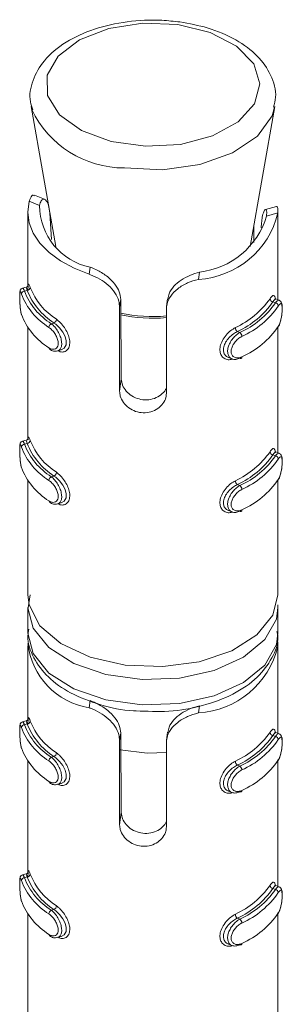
# Model space of a CAD drawing. Header units: millimetres. Extents: x -480 to 1549, y -2911 to -293.
# Tile 26 of 106: x 61 to 69, y -1951 to -1920. Entities that reach past the tile are written whole.
import ezdxf

# ---------------------------------------------------------------- set-up
doc = ezdxf.new("R2010")
doc.units = ezdxf.units.MM

msp = doc.modelspace()

# ---------------------------------------------------------------- linework, layer by layer
at = {"color": 7, "linetype": 'Continuous', "lineweight": 15}
for p, q in [((60.957, -1922.502), (61.746, -1926.985)), ((60.979, -1922.601), (60.957, -1922.502)), ((67.966, -1926.985), (68.754, -1922.502)), ((61.393, -1925.477), (61.071, -1925.349)), ((60.902, -1925.541), (61.232, -1925.673)), ((68.805, -1925.707), (68.454, -1925.803)), ((60.856, -1925.89), (60.856, -1928.254)), ((61.617, -1926.763), (61.556, -1925.917)), ((68.856, -1925.913), (68.493, -1926.013)), ((68.856, -1928.695), (68.856, -1925.894)), ((68.085, -1926.31), (68.085, -1926.864)), ((68.332, -1926.234), (68.32, -1926.389)), ((62.821, -1927.878), (62.854, -1927.647)), ((66.31, -1928.041), (66.342, -1927.81)), ((60.804, -1928.292), (60.685, -1928.324)), ((60.835, -1928.393), (60.75, -1928.417)), ((65.328, -1928.661), (65.293, -1928.909)), ((68.893, -1928.71), (68.784, -1928.666)), ((63.791, -1928.933), (63.827, -1928.681)), ((63.791, -1931.622), (63.791, -1928.933)), ((63.827, -1928.681), (63.846, -1931.232)), ((68.696, -1928.761), (68.773, -1928.792)), ((65.286, -1929.002), (65.286, -1931.692)), ((60.856, -1929.576), (60.856, -1933.153)), ((61.692, -1929.437), (61.607, -1929.46)), ((68.856, -1933.594), (68.856, -1929.563)), ((67.559, -1929.711), (67.636, -1929.742)), ((61.806, -1930.332), (61.925, -1930.299)), ((67.276, -1930.545), (67.386, -1930.588)), ((63.791, -1931.622), (63.846, -1931.232)), ((60.804, -1933.191), (60.685, -1933.224)), ((60.835, -1933.293), (60.75, -1933.316)), ((68.696, -1933.66), (68.773, -1933.691)), ((68.893, -1933.609), (68.784, -1933.565)), ((61.692, -1934.336), (61.607, -1934.359)), ((60.856, -1934.475), (60.856, -1938.138)), ((67.559, -1934.61), (67.636, -1934.641)), ((68.856, -1938.138), (68.856, -1934.463)), ((61.806, -1935.231), (61.925, -1935.199)), ((67.276, -1935.444), (67.386, -1935.488)), ((60.934, -1938.141), (60.87, -1938.56)), ((60.856, -1938.547), (60.856, -1939.363)), ((68.853, -1938.464), (68.856, -1938.547)), ((68.856, -1939.363), (68.856, -1938.547)), ((60.856, -1939.771), (60.856, -1942.135)), ((68.856, -1942.576), (68.856, -1939.775)), ((62.821, -1941.759), (62.854, -1941.528)), ((66.31, -1941.923), (66.342, -1941.691)), ((60.804, -1942.173), (60.685, -1942.206)), ((60.835, -1942.275), (60.75, -1942.298)), ((63.791, -1942.814), (63.827, -1942.562)), ((63.791, -1945.504), (63.791, -1942.814)), ((63.827, -1942.562), (63.846, -1945.113)), ((65.328, -1942.542), (65.293, -1942.79)), ((68.696, -1942.642), (68.773, -1942.673)), ((68.893, -1942.591), (68.784, -1942.547)), ((65.286, -1942.884), (65.286, -1945.573)), ((60.856, -1943.457), (60.856, -1947.034)), ((61.692, -1943.318), (61.607, -1943.341)), ((68.856, -1947.475), (68.856, -1943.445)), ((67.559, -1943.592), (67.636, -1943.623)), ((61.806, -1944.213), (61.925, -1944.181)), ((67.276, -1944.426), (67.386, -1944.469)), ((63.791, -1945.504), (63.846, -1945.113)), ((60.804, -1947.072), (60.685, -1947.105)), ((60.835, -1947.174), (60.75, -1947.197)), ((68.696, -1947.541), (68.773, -1947.572)), ((68.893, -1947.49), (68.784, -1947.446)), ((60.856, -1948.357), (60.856, -1952.019)), ((61.692, -1948.217), (61.607, -1948.24)), ((67.559, -1948.491), (67.636, -1948.522)), ((68.856, -1952.019), (68.856, -1948.344)), ((61.806, -1949.112), (61.925, -1949.08)), ((67.276, -1949.325), (67.386, -1949.369))]:
    msp.add_line(p, q, dxfattribs=at)
at = {"color": 7, "linetype": 'Continuous', "lineweight": 15, "flags": 128}
for points in [[(65.654, -1919.885), (64.53, -1919.84), (63.441, -1920.008), (62.505, -1920.371), (61.824, -1920.889), (61.472, -1921.507), (61.487, -1922.158), (61.866, -1922.77), (62.57, -1923.278), (63.521, -1923.627), (64.617, -1923.779), (65.739, -1923.717), (66.765, -1923.448), (67.584, -1923.001), (68.108, -1922.425), (68.279, -1921.782), (68.079, -1921.142), (67.53, -1920.574), (66.692, -1920.139), (65.654, -1919.885)], [(60.902, -1925.541), (60.856, -1925.883), (60.898, -1926.225), (61.028, -1926.56), (61.242, -1926.88), (61.535, -1927.178), (61.902, -1927.447), (62.334, -1927.682), (62.821, -1927.878)], [(68.787, -1928.672), (68.764, -1928.669), (68.72, -1928.721), (68.696, -1928.761), (68.696, -1928.761), (68.696, -1928.761)], [(61.925, -1930.299), (62.022, -1930.241), (62.078, -1930.136), (62.085, -1930.006), (62.048, -1929.868), (61.975, -1929.728), (61.871, -1929.592), (61.748, -1929.476), (61.692, -1929.437), (61.692, -1929.437), (61.692, -1929.437)], [(67.701, -1930.52), (67.7, -1930.535), (67.696, -1930.548), (67.69, -1930.558), (67.682, -1930.565), (67.672, -1930.569), (67.661, -1930.569), (67.649, -1930.565), (67.636, -1930.558)], [(68.787, -1933.572), (68.764, -1933.569), (68.72, -1933.62), (68.696, -1933.66), (68.696, -1933.66), (68.696, -1933.66)], [(61.925, -1935.198), (62.022, -1935.141), (62.078, -1935.035), (62.085, -1934.905), (62.048, -1934.768), (61.975, -1934.627), (61.871, -1934.492), (61.748, -1934.376), (61.692, -1934.336), (61.692, -1934.336), (61.692, -1934.336)], [(67.701, -1935.42), (67.7, -1935.435), (67.696, -1935.447), (67.69, -1935.458), (67.682, -1935.464), (67.672, -1935.468), (67.661, -1935.468), (67.649, -1935.464), (67.636, -1935.457)], [(60.856, -1938.138), (60.896, -1938.463), (61.242, -1939.128), (61.914, -1939.703), (62.852, -1940.137), (63.971, -1940.39), (65.17, -1940.44), (66.34, -1940.283), (67.377, -1939.931), (68.185, -1939.418), (68.694, -1938.789), (68.856, -1938.138)], [(68.787, -1942.554), (68.764, -1942.55), (68.72, -1942.602), (68.696, -1942.642), (68.696, -1942.642), (68.696, -1942.642)], [(63.809, -1943.102), (64.67, -1943.205), (65.286, -1943.191)], [(61.925, -1944.18), (62.022, -1944.123), (62.078, -1944.017), (62.085, -1943.887), (62.048, -1943.75), (61.975, -1943.609), (61.871, -1943.473), (61.748, -1943.357), (61.692, -1943.318), (61.692, -1943.318), (61.692, -1943.318)], [(67.701, -1944.402), (67.7, -1944.417), (67.696, -1944.429), (67.69, -1944.439), (67.682, -1944.446), (67.672, -1944.45), (67.661, -1944.45), (67.649, -1944.446), (67.636, -1944.439)], [(68.787, -1947.453), (68.764, -1947.45), (68.72, -1947.501), (68.696, -1947.541), (68.696, -1947.541), (68.696, -1947.541)], [(61.925, -1949.079), (62.022, -1949.022), (62.078, -1948.916), (62.085, -1948.787), (62.048, -1948.649), (61.975, -1948.509), (61.871, -1948.373), (61.748, -1948.257), (61.692, -1948.217), (61.692, -1948.217), (61.692, -1948.217)], [(67.701, -1949.301), (67.7, -1949.316), (67.696, -1949.329), (67.69, -1949.339), (67.682, -1949.346), (67.672, -1949.349), (67.661, -1949.349), (67.649, -1949.346), (67.636, -1949.339)]]:
    msp.add_lwpolyline(points, dxfattribs=at)
at = {"color": 8, "linetype": 'Continuous', "lineweight": 15, "flags": 128}
for points in [[(68.75, -1922.527), (68.666, -1922.801), (68.198, -1923.455), (67.402, -1923.993), (66.357, -1924.363), (65.165, -1924.528), (63.943, -1924.473)], [(60.686, -1928.331), (60.702, -1928.33), (60.737, -1928.386), (60.75, -1928.416), (60.75, -1928.417), (60.75, -1928.417)], [(60.686, -1933.23), (60.702, -1933.23), (60.737, -1933.286), (60.75, -1933.316), (60.75, -1933.316), (60.75, -1933.316)], [(68.856, -1938.547), (68.805, -1938.915), (68.441, -1939.571), (67.758, -1940.135), (66.818, -1940.559), (65.704, -1940.803), (64.514, -1940.847), (63.354, -1940.687), (62.328, -1940.336), (61.527, -1939.827), (61.021, -1939.203), (60.856, -1938.557)], [(60.856, -1939.363), (61.021, -1940.02), (61.527, -1940.643), (62.328, -1941.153), (63.354, -1941.503), (64.514, -1941.664), (65.704, -1941.62), (66.818, -1941.375), (67.758, -1940.952), (68.441, -1940.387), (68.805, -1939.732), (68.856, -1939.363)], [(60.686, -1942.212), (60.702, -1942.212), (60.737, -1942.268), (60.75, -1942.298), (60.75, -1942.298), (60.75, -1942.298)], [(60.686, -1947.111), (60.702, -1947.111), (60.737, -1947.167), (60.75, -1947.197), (60.75, -1947.197), (60.75, -1947.197)]]:
    msp.add_lwpolyline(points, dxfattribs=at)
at = {"color": 8, "linetype": 'Continuous', "lineweight": 15}
for centre, radius, start, end in [((63.943, -1921.191), 3.282, 205.4319, 269.9986), ((64.856, -1924.208), 5.076, 258.1988, 274.8618), ((64.856, -1924.145), 5.085, 258.2433, 274.8536)]:
    msp.add_arc(centre, radius, start, end, dxfattribs=at)
at = {"color": 7, "linetype": 'Continuous', "lineweight": 15}
for centre, radius, start, end in [((63.241, -1925.676), 2.009, 179.918, 258.8848), ((66.142, -1925.254), 2.792, 273.4429, 346.3428), ((66.055, -1925.281), 2.545, 276.4829, 343.3027), ((60.829, -1928.289), 0.104, 273.161, 353.7544), ((62.929, -1927.513), 2.146, 201.5273, 237.2755), ((60.755, -1928.52), 0.104, 92.5726, 173.7329), ((62.662, -1927.754), 2.147, 200.591, 238.2116), ((62.71, -1927.68), 2.094, 200.5915, 238.211), ((62.881, -1927.586), 2.199, 201.5271, 237.2754), ((66.307, -1927.039), 2.809, 294.9889, 324.7967), ((68.717, -1928.648), 0.115, 185.5745, 259.6003), ((66.343, -1927.101), 2.88, 294.9889, 324.7968), ((66.514, -1927.244), 2.739, 294.2024, 325.5833), ((66.55, -1927.305), 2.809, 294.2022, 325.5835), ((68.753, -1928.904), 0.114, 5.6293, 80.2222), ((62.662, -1928.407), 2.147, 200.591, 238.2116), ((61.674, -1929.587), 0.144, 117.817, 176.7846), ((61.627, -1929.31), 0.142, 297.1198, 356.6754), ((67.657, -1929.58), 0.163, 182.1459, 233.4529), ((66.55, -1927.958), 2.809, 294.2022, 325.5835), ((67.536, -1929.873), 0.165, 2.047, 52.6756), ((61.582, -1930.236), 0.0516, 175.3211, 235.6157), ((60.755, -1933.419), 0.104, 92.6016, 173.719), ((62.71, -1932.579), 2.094, 200.5915, 238.211), ((60.829, -1933.188), 0.104, 273.1407, 353.7598), ((62.881, -1932.486), 2.199, 201.5271, 237.2754), ((62.929, -1932.412), 2.146, 201.5273, 237.2755), ((62.662, -1932.653), 2.147, 200.591, 238.2116), ((66.307, -1931.939), 2.809, 294.9889, 324.7967), ((66.343, -1932), 2.88, 294.9889, 324.7968), ((66.514, -1932.143), 2.739, 294.2024, 325.5833), ((68.717, -1933.547), 0.115, 185.5689, 259.6196), ((68.753, -1933.803), 0.114, 5.643, 80.1948), ((66.55, -1932.204), 2.809, 294.2022, 325.5835), ((62.662, -1933.306), 2.147, 200.591, 238.2116), ((61.627, -1934.209), 0.142, 297.1031, 356.6813), ((61.674, -1934.486), 0.144, 117.8404, 176.7718), ((67.657, -1934.479), 0.163, 182.1401, 233.4679), ((67.536, -1934.772), 0.165, 2.0588, 52.6547), ((66.55, -1932.858), 2.809, 294.2022, 325.5835), ((61.582, -1935.135), 0.0516, 175.3444, 235.5692), ((63.186, -1939.446), 2.342, 186.1741, 261.0325), ((66.142, -1939.135), 2.792, 273.4429, 346.3428), ((60.829, -1942.17), 0.104, 273.1407, 353.7598), ((62.929, -1941.394), 2.146, 201.5273, 237.2755), ((60.755, -1942.401), 0.104, 92.5812, 173.7243), ((62.662, -1941.635), 2.147, 200.591, 238.2116), ((62.71, -1941.561), 2.094, 200.5915, 238.211), ((62.881, -1941.468), 2.199, 201.5271, 237.2754), ((66.307, -1940.921), 2.809, 294.9889, 324.7967), ((68.717, -1942.529), 0.115, 185.5689, 259.6196), ((66.343, -1940.982), 2.88, 294.9889, 324.7968), ((66.514, -1941.125), 2.739, 294.2024, 325.5833), ((66.55, -1941.186), 2.809, 294.2022, 325.5835), ((68.753, -1942.785), 0.114, 5.6374, 80.2142), ((62.662, -1942.288), 2.147, 200.591, 238.2116), ((61.674, -1943.468), 0.144, 117.8238, 176.7778), ((61.627, -1943.191), 0.142, 297.1031, 356.6813), ((67.657, -1943.461), 0.163, 182.1401, 233.4679), ((66.55, -1941.84), 2.809, 294.2022, 325.5835), ((67.536, -1943.754), 0.165, 2.0531, 52.6696), ((61.582, -1944.117), 0.0515, 175.3099, 235.6269), ((60.755, -1947.3), 0.104, 92.5726, 173.7329), ((62.71, -1946.461), 2.094, 200.5915, 238.211), ((60.829, -1947.07), 0.104, 273.161, 353.7544), ((62.881, -1946.367), 2.199, 201.5271, 237.2754), ((62.929, -1946.294), 2.146, 201.5273, 237.2755), ((62.662, -1946.534), 2.147, 200.591, 238.2116), ((66.307, -1945.82), 2.809, 294.9889, 324.7967), ((66.343, -1945.881), 2.88, 294.9889, 324.7968), ((66.514, -1946.024), 2.739, 294.2024, 325.5833), ((68.717, -1947.428), 0.115, 185.5745, 259.6003), ((68.753, -1947.684), 0.114, 5.6293, 80.2222), ((66.55, -1946.086), 2.809, 294.2022, 325.5835), ((62.662, -1947.187), 2.147, 200.591, 238.2116), ((61.627, -1948.09), 0.142, 297.1198, 356.6754), ((61.674, -1948.367), 0.144, 117.817, 176.7846), ((67.657, -1948.36), 0.163, 182.1459, 233.4529), ((67.536, -1948.653), 0.165, 2.047, 52.6756), ((66.55, -1946.739), 2.809, 294.2022, 325.5835), ((61.582, -1949.017), 0.0516, 175.3211, 235.6157)]:
    msp.add_arc(centre, radius, start, end, dxfattribs=at)
for points, knots in [([(65.722, -1919.798), (65.53, -1919.777), (64.973, -1919.716), (64.022, -1919.762), (62.96, -1920), (62.04, -1920.422), (61.364, -1920.989), (60.991, -1921.652), (60.876, -1922.223), (60.986, -1922.527), (61.017, -1922.612)], [0, 0, 0, 0, 0.0790042, 0.228626, 0.3791875, 0.5312469, 0.6857455, 0.8197469, 0.9493138, 1, 1, 1, 1]), ([(68.714, -1922.528), (68.742, -1922.423), (68.833, -1922.081), (68.658, -1921.488), (68.222, -1920.86), (67.527, -1920.344), (66.671, -1919.973), (66.02, -1919.853), (65.722, -1919.798)], [0, 0, 0, 0, 0.081732, 0.264717, 0.444897, 0.634145, 0.832974, 1, 1, 1, 1]), ([(60.902, -1925.541), (60.913, -1925.505), (60.947, -1925.4), (61.01, -1925.322), (61.054, -1925.354), (61.065, -1925.362)], [0, 0, 0, 0, 0.277275, 0.811248, 1, 1, 1, 1]), ([(61.556, -1925.917), (61.546, -1925.832), (61.525, -1925.66), (61.446, -1925.504), (61.358, -1925.453), (61.276, -1925.507), (61.247, -1925.618), (61.232, -1925.673)], [0, 0, 0, 0, 0.201311, 0.402868, 0.601711, 0.799287, 1, 1, 1, 1]), ([(68.493, -1926.013), (68.495, -1925.951), (68.501, -1925.827), (68.457, -1925.782), (68.401, -1925.859), (68.355, -1926.02), (68.339, -1926.169), (68.332, -1926.234)], [0, 0, 0, 0, 0.222584, 0.446185, 0.650789, 0.848167, 1, 1, 1, 1]), ([(68.807, -1925.716), (68.811, -1925.712), (68.828, -1925.692), (68.852, -1925.758), (68.854, -1925.864), (68.856, -1925.913)], [0, 0, 0, 0, 0.110811, 0.582853, 1, 1, 1, 1]), ([(62.854, -1927.647), (62.933, -1927.68), (63.12, -1927.759), (63.408, -1927.944), (63.649, -1928.185), (63.798, -1928.438), (63.817, -1928.601), (63.827, -1928.681)], [0, 0, 0, 0, 0.173195, 0.407729, 0.615903, 0.813561, 1, 1, 1, 1]), ([(63.791, -1928.933), (63.786, -1928.867), (63.773, -1928.71), (63.651, -1928.462), (63.436, -1928.219), (63.159, -1928.021), (62.946, -1927.922), (62.835, -1927.883), (62.821, -1927.878)], [0, 0, 0, 0, 0.147078, 0.351351, 0.555296, 0.760036, 0.971376, 1, 1, 1, 1]), ([(65.34, -1928.663), (65.347, -1928.608), (65.366, -1928.467), (65.515, -1928.256), (65.751, -1928.055), (66.042, -1927.9), (66.242, -1927.84), (66.342, -1927.81)], [0, 0, 0, 0, 0.14125, 0.357964, 0.57176, 0.784194, 1, 1, 1, 1]), ([(60.686, -1928.325), (60.684, -1928.325), (60.669, -1928.327), (60.647, -1928.343), (60.625, -1928.366), (60.613, -1928.39), (60.605, -1928.417), (60.598, -1928.461), (60.595, -1928.543), (60.596, -1928.681), (60.602, -1928.833), (60.615, -1928.99), (60.633, -1929.111), (60.65, -1929.161), (60.656, -1929.177)], [0, 0, 0, 0, 0.00581, 0.043096, 0.075142, 0.106564, 0.142652, 0.213764, 0.3668, 0.496311, 0.631105, 0.772683, 0.930129, 1, 1, 1, 1]), ([(60.862, -1928.278), (60.863, -1928.263), (60.865, -1928.237), (60.867, -1928.231), (60.862, -1928.246), (60.846, -1928.269), (60.824, -1928.287), (60.808, -1928.289), (60.803, -1928.29)], [0, 0, 0, 0, 0.349329, 0.575785, 0.714452, 0.825457, 0.953169, 1, 1, 1, 1]), ([(60.835, -1928.393), (60.835, -1928.393), (60.828, -1928.362), (60.812, -1928.314), (60.805, -1928.281), (60.804, -1928.292), (60.804, -1928.292)], [0, 0, 0, 0, 0.000175, 0.470414, 0.993616, 1, 1, 1, 1]), ([(60.86, -1928.384), (60.86, -1928.37), (60.86, -1928.299), (60.863, -1928.222), (60.875, -1928.177), (60.897, -1928.203), (60.921, -1928.269), (60.933, -1928.3)], [0, 0, 0, 0, 0.058485, 0.297693, 0.543507, 0.784237, 1, 1, 1, 1]), ([(66.31, -1928.041), (66.194, -1928.074), (65.963, -1928.139), (65.646, -1928.327), (65.416, -1928.564), (65.302, -1928.799), (65.291, -1928.946), (65.286, -1929.002)], [0, 0, 0, 0, 0.227112, 0.454909, 0.667255, 0.87213, 1, 1, 1, 1]), ([(60.652, -1928.509), (60.649, -1928.5), (60.637, -1928.465), (60.621, -1928.428), (60.607, -1928.424), (60.599, -1928.462), (60.596, -1928.537), (60.596, -1928.648), (60.6, -1928.785), (60.61, -1928.93), (60.626, -1929.066), (60.643, -1929.13), (60.652, -1929.162)], [0, 0, 0, 0, 0.037281, 0.1498282, 0.2562919, 0.3564284, 0.4534463, 0.5532068, 0.6600004, 0.7724156, 0.8859156, 1, 1, 1, 1]), ([(68.602, -1928.659), (68.613, -1928.643), (68.648, -1928.592), (68.697, -1928.548), (68.738, -1928.561), (68.759, -1928.605), (68.764, -1928.658), (68.765, -1928.669)], [0, 0, 0, 0, 0.126813, 0.407891, 0.674996, 0.927009, 1, 1, 1, 1]), ([(68.858, -1929.571), (68.868, -1929.557), (68.902, -1929.507), (68.943, -1929.375), (68.977, -1929.207), (68.994, -1929.044), (68.995, -1928.899), (68.981, -1928.81), (68.948, -1928.741), (68.909, -1928.72), (68.893, -1928.711)], [0, 0, 0, 0, 0.070089, 0.244466, 0.398439, 0.539872, 0.689516, 0.850076, 0.937968, 1, 1, 1, 1]), ([(68.867, -1929.546), (68.872, -1929.537), (68.894, -1929.5), (68.928, -1929.414), (68.96, -1929.286), (68.981, -1929.154), (68.991, -1929.029), (68.991, -1928.92), (68.979, -1928.842), (68.953, -1928.81), (68.916, -1928.823), (68.883, -1928.87), (68.867, -1928.893)], [0, 0, 0, 0, 0.037287, 0.149823, 0.256289, 0.356425, 0.453444, 0.553204, 0.659997, 0.772411, 0.885913, 1, 1, 1, 1]), ([(61.531, -1930.232), (61.541, -1930.239), (61.583, -1930.265), (61.657, -1930.287), (61.738, -1930.272), (61.797, -1930.221), (61.829, -1930.137), (61.828, -1930.027), (61.79, -1929.899), (61.719, -1929.77), (61.628, -1929.655), (61.563, -1929.604), (61.531, -1929.579)], [0, 0, 0, 0, 0.037284, 0.149823, 0.256287, 0.356426, 0.453444, 0.553205, 0.659999, 0.772414, 0.885915, 1, 1, 1, 1]), ([(67.559, -1929.711), (67.559, -1929.711), (67.516, -1929.73), (67.424, -1929.785), (67.289, -1929.902), (67.177, -1930.047), (67.112, -1930.2), (67.104, -1930.34), (67.149, -1930.451), (67.211, -1930.52), (67.264, -1930.535), (67.279, -1930.539)], [0, 0, 0, 0, 0.0000481, 0.13136, 0.2774659, 0.4249351, 0.5661904, 0.6964817, 0.8210354, 0.9492686, 1, 1, 1, 1]), ([(67.636, -1930.558), (67.636, -1930.558), (67.593, -1930.582), (67.505, -1930.611), (67.385, -1930.599), (67.293, -1930.531), (67.245, -1930.42), (67.243, -1930.284), (67.284, -1930.14), (67.36, -1929.997), (67.467, -1929.865), (67.565, -1929.784), (67.622, -1929.749), (67.636, -1929.742), (67.636, -1929.742)], [0, 0, 0, 0, 0.000038, 0.112215, 0.224487, 0.337093, 0.445586, 0.547534, 0.646175, 0.746786, 0.852424, 0.963249, 0.999962, 1, 1, 1, 1]), ([(67.701, -1929.867), (67.689, -1929.874), (67.639, -1929.9), (67.554, -1929.964), (67.461, -1930.068), (67.393, -1930.181), (67.357, -1930.296), (67.358, -1930.405), (67.401, -1930.495), (67.482, -1930.55), (67.587, -1930.564), (67.663, -1930.535), (67.701, -1930.52)], [0, 0, 0, 0, 0.037282, 0.14983, 0.256292, 0.35643, 0.453447, 0.553208, 0.660001, 0.772413, 0.885917, 1, 1, 1, 1]), ([(61.557, -1930.274), (61.575, -1930.288), (61.629, -1930.328), (61.722, -1930.351), (61.783, -1930.332), (61.803, -1930.326)], [0, 0, 0, 0, 0.25724, 0.758577, 1, 1, 1, 1]), ([(63.846, -1931.232), (63.854, -1931.297), (63.871, -1931.428), (63.994, -1931.621), (64.177, -1931.78), (64.41, -1931.882), (64.663, -1931.911), (64.911, -1931.862), (65.117, -1931.743), (65.245, -1931.622), (65.272, -1931.544), (65.277, -1931.53)], [0, 0, 0, 0, 0.12022, 0.240496, 0.361842, 0.485047, 0.607756, 0.729224, 0.851227, 0.974488, 1, 1, 1, 1]), ([(65.286, -1931.692), (65.283, -1931.736), (65.274, -1931.847), (65.188, -1932.021), (65.022, -1932.185), (64.799, -1932.292), (64.547, -1932.324), (64.297, -1932.277), (64.074, -1932.159), (63.904, -1931.985), (63.806, -1931.795), (63.796, -1931.674), (63.791, -1931.622)], [0, 0, 0, 0, 0.067536, 0.172848, 0.279379, 0.387326, 0.494685, 0.600407, 0.705956, 0.813029, 0.921036, 1, 1, 1, 1]), ([(60.686, -1933.224), (60.684, -1933.225), (60.669, -1933.226), (60.647, -1933.242), (60.625, -1933.265), (60.613, -1933.289), (60.605, -1933.316), (60.598, -1933.36), (60.595, -1933.442), (60.596, -1933.58), (60.602, -1933.732), (60.615, -1933.889), (60.633, -1934.01), (60.65, -1934.061), (60.656, -1934.076)], [0, 0, 0, 0, 0.005818, 0.043088, 0.075134, 0.10658, 0.142668, 0.213754, 0.366814, 0.496323, 0.631092, 0.772686, 0.93013, 1, 1, 1, 1]), ([(60.652, -1933.408), (60.649, -1933.399), (60.637, -1933.364), (60.621, -1933.327), (60.607, -1933.323), (60.599, -1933.361), (60.596, -1933.436), (60.596, -1933.547), (60.6, -1933.684), (60.61, -1933.829), (60.626, -1933.965), (60.643, -1934.029), (60.652, -1934.061)], [0, 0, 0, 0, 0.037281, 0.149828, 0.256279, 0.356415, 0.453455, 0.553215, 0.659987, 0.77242, 0.885919, 1, 1, 1, 1]), ([(60.862, -1933.177), (60.863, -1933.162), (60.865, -1933.136), (60.867, -1933.13), (60.862, -1933.145), (60.846, -1933.168), (60.824, -1933.186), (60.808, -1933.189), (60.803, -1933.189)], [0, 0, 0, 0, 0.349335, 0.575795, 0.714464, 0.825471, 0.953181, 1, 1, 1, 1]), ([(60.835, -1933.293), (60.835, -1933.293), (60.828, -1933.261), (60.812, -1933.214), (60.805, -1933.181), (60.804, -1933.191), (60.804, -1933.191)], [0, 0, 0, 0, 0.0001748, 0.4704211, 0.9936162, 1, 1, 1, 1]), ([(60.864, -1933.138), (60.864, -1933.136), (60.866, -1933.095), (60.875, -1933.082), (60.897, -1933.102), (60.921, -1933.168), (60.933, -1933.2)], [0, 0, 0, 0, 0.017963, 0.361692, 0.698291, 1, 1, 1, 1]), ([(68.602, -1933.558), (68.613, -1933.542), (68.648, -1933.491), (68.697, -1933.447), (68.738, -1933.459), (68.761, -1933.509), (68.765, -1933.57), (68.767, -1933.589)], [0, 0, 0, 0, 0.121537, 0.390921, 0.646915, 0.888411, 1, 1, 1, 1]), ([(68.858, -1934.47), (68.868, -1934.456), (68.902, -1934.406), (68.943, -1934.275), (68.977, -1934.107), (68.994, -1933.943), (68.995, -1933.798), (68.981, -1933.71), (68.948, -1933.64), (68.909, -1933.619), (68.893, -1933.61)], [0, 0, 0, 0, 0.07009, 0.24448, 0.398456, 0.539891, 0.689537, 0.850074, 0.937968, 1, 1, 1, 1]), ([(68.867, -1934.445), (68.872, -1934.436), (68.894, -1934.399), (68.928, -1934.314), (68.96, -1934.186), (68.981, -1934.054), (68.991, -1933.928), (68.991, -1933.82), (68.979, -1933.742), (68.953, -1933.709), (68.916, -1933.723), (68.883, -1933.769), (68.867, -1933.792)], [0, 0, 0, 0, 0.037286, 0.149827, 0.25628, 0.356415, 0.453455, 0.553215, 0.659986, 0.772416, 0.885918, 1, 1, 1, 1]), ([(61.531, -1935.131), (61.541, -1935.138), (61.583, -1935.164), (61.657, -1935.186), (61.738, -1935.172), (61.797, -1935.12), (61.829, -1935.036), (61.828, -1934.926), (61.79, -1934.798), (61.719, -1934.67), (61.628, -1934.554), (61.563, -1934.503), (61.531, -1934.478)], [0, 0, 0, 0, 0.037282, 0.149827, 0.256278, 0.356416, 0.453455, 0.553215, 0.659987, 0.772419, 0.885919, 1, 1, 1, 1]), ([(67.559, -1934.61), (67.559, -1934.61), (67.516, -1934.63), (67.424, -1934.685), (67.289, -1934.801), (67.177, -1934.946), (67.112, -1935.099), (67.104, -1935.239), (67.149, -1935.35), (67.211, -1935.419), (67.264, -1935.434), (67.279, -1935.438)], [0, 0, 0, 0, 0.000048, 0.131363, 0.277468, 0.424919, 0.566174, 0.696489, 0.821042, 0.949255, 1, 1, 1, 1]), ([(67.636, -1935.457), (67.636, -1935.457), (67.593, -1935.481), (67.505, -1935.511), (67.385, -1935.498), (67.293, -1935.43), (67.245, -1935.319), (67.243, -1935.183), (67.284, -1935.039), (67.36, -1934.896), (67.467, -1934.764), (67.565, -1934.683), (67.622, -1934.648), (67.636, -1934.641), (67.636, -1934.641)], [0, 0, 0, 0, 0.0000375, 0.1122148, 0.224486, 0.3371063, 0.445581, 0.547548, 0.6461711, 0.7467967, 0.8524231, 0.9632478, 0.9999625, 1, 1, 1, 1]), ([(67.701, -1934.766), (67.689, -1934.773), (67.639, -1934.799), (67.554, -1934.863), (67.461, -1934.967), (67.393, -1935.08), (67.357, -1935.195), (67.358, -1935.304), (67.401, -1935.395), (67.482, -1935.449), (67.587, -1935.463), (67.663, -1935.434), (67.701, -1935.42)], [0, 0, 0, 0, 0.037282, 0.14983, 0.256279, 0.356417, 0.453456, 0.553216, 0.659988, 0.772417, 0.88592, 1, 1, 1, 1]), ([(61.557, -1935.174), (61.575, -1935.187), (61.629, -1935.227), (61.722, -1935.251), (61.783, -1935.231), (61.803, -1935.225)], [0, 0, 0, 0, 0.2572394, 0.758577, 1, 1, 1, 1]), ([(60.891, -1939.242), (60.877, -1939.313), (60.816, -1939.623), (61.02, -1940.176), (61.481, -1940.796), (62.206, -1941.312), (63.144, -1941.671), (63.89, -1941.853), (64.291, -1941.855), (64.317, -1941.855)], [0, 0, 0, 0, 0.052728, 0.231138, 0.408198, 0.594823, 0.789944, 0.986328, 1, 1, 1, 1]), ([(64.317, -1941.855), (64.666, -1941.87), (65.392, -1941.902), (66.471, -1941.709), (67.45, -1941.343), (68.214, -1940.819), (68.681, -1940.188), (68.89, -1939.657), (68.836, -1939.369), (68.825, -1939.31)], [0, 0, 0, 0, 0.155606, 0.323312, 0.4922677, 0.6636379, 0.8167211, 0.9623194, 1, 1, 1, 1]), ([(68.821, -1939.595), (68.831, -1939.609), (68.853, -1939.636), (68.855, -1939.742), (68.856, -1939.794)], [0, 0, 0, 0, 0.502536, 1, 1, 1, 1]), ([(62.854, -1941.528), (62.933, -1941.561), (63.12, -1941.64), (63.408, -1941.825), (63.649, -1942.066), (63.798, -1942.319), (63.817, -1942.483), (63.827, -1942.562)], [0, 0, 0, 0, 0.173198, 0.407726, 0.615902, 0.813578, 1, 1, 1, 1]), ([(63.791, -1942.814), (63.786, -1942.748), (63.773, -1942.591), (63.651, -1942.343), (63.436, -1942.1), (63.159, -1941.903), (62.946, -1941.803), (62.835, -1941.764), (62.821, -1941.759)], [0, 0, 0, 0, 0.147078, 0.351351, 0.555296, 0.760036, 0.971376, 1, 1, 1, 1]), ([(65.34, -1942.544), (65.347, -1942.489), (65.366, -1942.348), (65.515, -1942.137), (65.751, -1941.936), (66.042, -1941.781), (66.242, -1941.721), (66.342, -1941.691)], [0, 0, 0, 0, 0.141269, 0.357964, 0.571759, 0.784193, 1, 1, 1, 1]), ([(60.686, -1942.206), (60.684, -1942.207), (60.669, -1942.208), (60.647, -1942.224), (60.625, -1942.247), (60.613, -1942.271), (60.605, -1942.298), (60.598, -1942.342), (60.595, -1942.424), (60.596, -1942.562), (60.602, -1942.714), (60.615, -1942.871), (60.633, -1942.992), (60.65, -1943.043), (60.656, -1943.058)], [0, 0, 0, 0, 0.00581, 0.043095, 0.075141, 0.106587, 0.142674, 0.21376, 0.366793, 0.496327, 0.631095, 0.772688, 0.93013, 1, 1, 1, 1]), ([(60.862, -1942.159), (60.863, -1942.144), (60.865, -1942.118), (60.867, -1942.112), (60.862, -1942.127), (60.846, -1942.15), (60.824, -1942.168), (60.808, -1942.171), (60.803, -1942.171)], [0, 0, 0, 0, 0.349326, 0.575834, 0.714471, 0.825476, 0.953183, 1, 1, 1, 1]), ([(60.835, -1942.275), (60.835, -1942.275), (60.828, -1942.243), (60.812, -1942.196), (60.805, -1942.162), (60.804, -1942.173), (60.804, -1942.173)], [0, 0, 0, 0, 0.000175, 0.470414, 0.993616, 1, 1, 1, 1]), ([(60.86, -1942.265), (60.86, -1942.251), (60.86, -1942.18), (60.863, -1942.103), (60.875, -1942.059), (60.897, -1942.085), (60.921, -1942.151), (60.933, -1942.182)], [0, 0, 0, 0, 0.058485, 0.297695, 0.54351, 0.784241, 1, 1, 1, 1]), ([(66.31, -1941.923), (66.194, -1941.955), (65.963, -1942.02), (65.646, -1942.208), (65.416, -1942.445), (65.302, -1942.68), (65.291, -1942.827), (65.286, -1942.884)], [0, 0, 0, 0, 0.227112, 0.454909, 0.667255, 0.87213, 1, 1, 1, 1]), ([(60.652, -1942.39), (60.649, -1942.381), (60.637, -1942.346), (60.621, -1942.309), (60.607, -1942.305), (60.599, -1942.343), (60.596, -1942.418), (60.596, -1942.529), (60.6, -1942.666), (60.61, -1942.811), (60.626, -1942.947), (60.643, -1943.011), (60.652, -1943.043)], [0, 0, 0, 0, 0.037282, 0.149824, 0.256288, 0.356425, 0.453444, 0.553205, 0.659999, 0.772414, 0.885915, 1, 1, 1, 1]), ([(68.602, -1942.54), (68.613, -1942.524), (68.648, -1942.473), (68.697, -1942.429), (68.738, -1942.441), (68.761, -1942.491), (68.765, -1942.552), (68.767, -1942.571)], [0, 0, 0, 0, 0.121536, 0.390905, 0.646918, 0.888413, 1, 1, 1, 1]), ([(68.858, -1943.452), (68.868, -1943.438), (68.902, -1943.388), (68.943, -1943.257), (68.977, -1943.089), (68.994, -1942.925), (68.995, -1942.78), (68.981, -1942.692), (68.948, -1942.622), (68.909, -1942.601), (68.893, -1942.592)], [0, 0, 0, 0, 0.070091, 0.244467, 0.398441, 0.539873, 0.689518, 0.850052, 0.937968, 1, 1, 1, 1]), ([(68.867, -1943.427), (68.872, -1943.418), (68.894, -1943.381), (68.928, -1943.296), (68.96, -1943.168), (68.981, -1943.036), (68.991, -1942.91), (68.991, -1942.802), (68.979, -1942.724), (68.953, -1942.691), (68.916, -1942.705), (68.883, -1942.751), (68.867, -1942.774)], [0, 0, 0, 0, 0.0372854, 0.1498262, 0.2562787, 0.3564318, 0.4534492, 0.5532087, 0.6600005, 0.7724133, 0.8859146, 1, 1, 1, 1]), ([(61.531, -1944.113), (61.541, -1944.12), (61.583, -1944.146), (61.657, -1944.168), (61.738, -1944.154), (61.797, -1944.102), (61.829, -1944.018), (61.828, -1943.908), (61.79, -1943.78), (61.719, -1943.652), (61.628, -1943.536), (61.563, -1943.485), (61.531, -1943.46)], [0, 0, 0, 0, 0.037282, 0.149827, 0.256277, 0.356432, 0.453449, 0.553209, 0.660002, 0.772416, 0.885916, 1, 1, 1, 1]), ([(67.559, -1943.592), (67.559, -1943.592), (67.516, -1943.612), (67.424, -1943.666), (67.289, -1943.783), (67.177, -1943.928), (67.112, -1944.081), (67.104, -1944.221), (67.149, -1944.332), (67.211, -1944.401), (67.264, -1944.416), (67.279, -1944.42)], [0, 0, 0, 0, 0.000048, 0.13136, 0.277466, 0.424935, 0.56619, 0.696505, 0.821036, 0.949269, 1, 1, 1, 1]), ([(67.636, -1944.439), (67.636, -1944.439), (67.593, -1944.463), (67.505, -1944.493), (67.385, -1944.48), (67.293, -1944.412), (67.245, -1944.301), (67.243, -1944.165), (67.284, -1944.021), (67.36, -1943.878), (67.467, -1943.746), (67.565, -1943.665), (67.622, -1943.63), (67.636, -1943.623), (67.636, -1943.623)], [0, 0, 0, 0, 0.0000375, 0.1122116, 0.2244919, 0.337098, 0.4455902, 0.5475385, 0.6461615, 0.7467871, 0.8524242, 0.9632489, 0.9999625, 1, 1, 1, 1]), ([(67.701, -1943.748), (67.689, -1943.755), (67.639, -1943.781), (67.554, -1943.845), (67.461, -1943.949), (67.393, -1944.062), (67.357, -1944.177), (67.358, -1944.286), (67.401, -1944.377), (67.482, -1944.431), (67.587, -1944.445), (67.663, -1944.416), (67.701, -1944.402)], [0, 0, 0, 0, 0.037284, 0.149826, 0.256289, 0.356427, 0.453445, 0.553205, 0.66, 0.772412, 0.885916, 1, 1, 1, 1]), ([(61.557, -1944.156), (61.575, -1944.169), (61.629, -1944.209), (61.722, -1944.232), (61.783, -1944.213), (61.803, -1944.207)], [0, 0, 0, 0, 0.25724, 0.758577, 1, 1, 1, 1]), ([(63.846, -1945.113), (63.854, -1945.179), (63.871, -1945.309), (63.994, -1945.502), (64.177, -1945.661), (64.41, -1945.763), (64.663, -1945.792), (64.911, -1945.743), (65.117, -1945.625), (65.245, -1945.503), (65.272, -1945.425), (65.277, -1945.412)], [0, 0, 0, 0, 0.12022, 0.240508, 0.361845, 0.48505, 0.607761, 0.729232, 0.851227, 0.974488, 1, 1, 1, 1]), ([(65.286, -1945.573), (65.283, -1945.617), (65.274, -1945.728), (65.188, -1945.902), (65.022, -1946.066), (64.799, -1946.173), (64.547, -1946.205), (64.297, -1946.158), (64.074, -1946.04), (63.904, -1945.866), (63.806, -1945.677), (63.796, -1945.555), (63.791, -1945.504)], [0, 0, 0, 0, 0.067549, 0.172849, 0.27938, 0.387327, 0.494686, 0.600407, 0.705956, 0.813029, 0.921036, 1, 1, 1, 1]), ([(60.686, -1947.106), (60.684, -1947.106), (60.669, -1947.107), (60.647, -1947.123), (60.625, -1947.146), (60.613, -1947.17), (60.605, -1947.197), (60.598, -1947.241), (60.595, -1947.323), (60.596, -1947.461), (60.602, -1947.613), (60.615, -1947.77), (60.633, -1947.891), (60.65, -1947.942), (60.656, -1947.957)], [0, 0, 0, 0, 0.00581, 0.043096, 0.075142, 0.106564, 0.142652, 0.213764, 0.3668, 0.496311, 0.631105, 0.772683, 0.930129, 1, 1, 1, 1]), ([(60.652, -1947.289), (60.649, -1947.28), (60.637, -1947.245), (60.621, -1947.208), (60.607, -1947.204), (60.599, -1947.242), (60.596, -1947.318), (60.596, -1947.428), (60.6, -1947.566), (60.61, -1947.711), (60.626, -1947.846), (60.643, -1947.91), (60.652, -1947.942)], [0, 0, 0, 0, 0.037281, 0.149827, 0.256278, 0.356432, 0.453449, 0.553209, 0.660002, 0.772417, 0.885916, 1, 1, 1, 1]), ([(60.862, -1947.059), (60.863, -1947.043), (60.865, -1947.018), (60.867, -1947.011), (60.862, -1947.027), (60.846, -1947.049), (60.824, -1947.067), (60.808, -1947.07), (60.803, -1947.07)], [0, 0, 0, 0, 0.349329, 0.575785, 0.714452, 0.825457, 0.953169, 1, 1, 1, 1]), ([(60.835, -1947.174), (60.835, -1947.174), (60.828, -1947.143), (60.812, -1947.095), (60.805, -1947.062), (60.804, -1947.072), (60.804, -1947.073)], [0, 0, 0, 0, 0.000175, 0.470414, 0.993616, 1, 1, 1, 1]), ([(60.86, -1947.164), (60.86, -1947.15), (60.86, -1947.08), (60.863, -1947.003), (60.875, -1946.958), (60.897, -1946.984), (60.921, -1947.05), (60.933, -1947.081)], [0, 0, 0, 0, 0.058485, 0.29769, 0.543527, 0.784239, 1, 1, 1, 1]), ([(68.602, -1947.439), (68.613, -1947.423), (68.648, -1947.372), (68.697, -1947.328), (68.738, -1947.34), (68.761, -1947.39), (68.765, -1947.451), (68.767, -1947.47)], [0, 0, 0, 0, 0.121533, 0.390909, 0.646894, 0.888415, 1, 1, 1, 1]), ([(68.858, -1948.351), (68.868, -1948.337), (68.902, -1948.287), (68.943, -1948.156), (68.977, -1947.988), (68.994, -1947.824), (68.995, -1947.68), (68.981, -1947.591), (68.948, -1947.521), (68.909, -1947.5), (68.893, -1947.492)], [0, 0, 0, 0, 0.070089, 0.244466, 0.398439, 0.539872, 0.689516, 0.850076, 0.937968, 1, 1, 1, 1]), ([(68.867, -1948.326), (68.872, -1948.317), (68.894, -1948.28), (68.928, -1948.195), (68.96, -1948.067), (68.981, -1947.935), (68.991, -1947.81), (68.991, -1947.701), (68.979, -1947.623), (68.953, -1947.59), (68.916, -1947.604), (68.883, -1947.65), (68.867, -1947.673)], [0, 0, 0, 0, 0.037287, 0.149823, 0.256289, 0.356425, 0.453444, 0.553204, 0.659997, 0.772411, 0.885913, 1, 1, 1, 1]), ([(61.531, -1949.012), (61.541, -1949.019), (61.583, -1949.046), (61.657, -1949.067), (61.738, -1949.053), (61.797, -1949.001), (61.829, -1948.918), (61.828, -1948.807), (61.79, -1948.679), (61.719, -1948.551), (61.628, -1948.436), (61.563, -1948.385), (61.531, -1948.359)], [0, 0, 0, 0, 0.037284, 0.149823, 0.256287, 0.356426, 0.453444, 0.553205, 0.659999, 0.772414, 0.885915, 1, 1, 1, 1]), ([(67.559, -1948.491), (67.559, -1948.491), (67.516, -1948.511), (67.424, -1948.566), (67.289, -1948.682), (67.177, -1948.827), (67.112, -1948.98), (67.104, -1949.121), (67.149, -1949.231), (67.211, -1949.3), (67.264, -1949.315), (67.279, -1949.319)], [0, 0, 0, 0, 0.000048, 0.13136, 0.277465, 0.424934, 0.566167, 0.696482, 0.821036, 0.949269, 1, 1, 1, 1]), ([(67.636, -1949.339), (67.636, -1949.339), (67.593, -1949.362), (67.505, -1949.392), (67.385, -1949.379), (67.293, -1949.312), (67.245, -1949.2), (67.243, -1949.065), (67.284, -1948.921), (67.36, -1948.778), (67.467, -1948.646), (67.565, -1948.564), (67.622, -1948.53), (67.636, -1948.522), (67.636, -1948.522)], [0, 0, 0, 0, 0.000038, 0.112215, 0.224487, 0.337093, 0.445586, 0.547534, 0.646175, 0.746786, 0.852424, 0.963249, 0.999962, 1, 1, 1, 1]), ([(67.701, -1948.648), (67.689, -1948.654), (67.639, -1948.68), (67.554, -1948.745), (67.461, -1948.848), (67.393, -1948.961), (67.357, -1949.077), (67.358, -1949.186), (67.401, -1949.276), (67.482, -1949.33), (67.587, -1949.344), (67.663, -1949.315), (67.701, -1949.301)], [0, 0, 0, 0, 0.037282, 0.149829, 0.256278, 0.356434, 0.45345, 0.55321, 0.660003, 0.772414, 0.885917, 1, 1, 1, 1]), ([(61.557, -1949.055), (61.575, -1949.068), (61.629, -1949.108), (61.722, -1949.132), (61.783, -1949.113), (61.803, -1949.106)], [0, 0, 0, 0, 0.257228, 0.758542, 1, 1, 1, 1])]:
    msp.add_open_spline(points, degree=3, knots=knots, dxfattribs=at)
at = {"color": 8, "linetype": 'Continuous', "lineweight": 15}
for points, knots in [([(68.773, -1928.792), (68.773, -1928.791), (68.794, -1928.76), (68.839, -1928.717), (68.88, -1928.694), (68.893, -1928.71), (68.893, -1928.711)], [0, 0, 0, 0, 0.0001567, 0.4905458, 0.98133, 1, 1, 1, 1]), ([(61.607, -1929.46), (61.607, -1929.46), (61.644, -1929.487), (61.717, -1929.558), (61.819, -1929.701), (61.898, -1929.863), (61.939, -1930.023), (61.941, -1930.16), (61.905, -1930.262), (61.856, -1930.32), (61.815, -1930.325), (61.803, -1930.326)], [0, 0, 0, 0, 0.000048, 0.142336, 0.28474, 0.427571, 0.565185, 0.694498, 0.819593, 0.947228, 1, 1, 1, 1]), ([(61.769, -1929.318), (61.789, -1929.334), (61.855, -1929.383), (61.965, -1929.499), (62.079, -1929.664), (62.161, -1929.839), (62.202, -1930.011), (62.195, -1930.171), (62.133, -1930.298), (62.025, -1930.365), (61.916, -1930.373), (61.849, -1930.337), (61.828, -1930.326)], [0, 0, 0, 0, 0.052486, 0.168825, 0.279377, 0.383683, 0.486315, 0.594201, 0.710113, 0.829227, 0.945876, 1, 1, 1, 1]), ([(67.385, -1930.599), (67.344, -1930.607), (67.253, -1930.623), (67.133, -1930.576), (67.04, -1930.482), (66.994, -1930.348), (67.002, -1930.181), (67.072, -1929.996), (67.194, -1929.82), (67.343, -1929.674), (67.445, -1929.614), (67.493, -1929.586)], [0, 0, 0, 0, 0.091778, 0.20568, 0.313122, 0.418853, 0.529997, 0.649409, 0.772119, 0.89229, 1, 1, 1, 1]), ([(68.773, -1933.691), (68.773, -1933.691), (68.794, -1933.659), (68.839, -1933.617), (68.88, -1933.593), (68.893, -1933.609), (68.893, -1933.61)], [0, 0, 0, 0, 0.000157, 0.490515, 0.981269, 1, 1, 1, 1]), ([(61.769, -1934.217), (61.789, -1934.233), (61.855, -1934.282), (61.965, -1934.398), (62.079, -1934.564), (62.161, -1934.738), (62.202, -1934.91), (62.195, -1935.07), (62.133, -1935.198), (62.025, -1935.264), (61.916, -1935.272), (61.849, -1935.237), (61.828, -1935.225)], [0, 0, 0, 0, 0.052486, 0.168826, 0.27938, 0.383673, 0.486322, 0.594193, 0.710106, 0.829233, 0.945875, 1, 1, 1, 1]), ([(61.607, -1934.359), (61.607, -1934.359), (61.644, -1934.386), (61.717, -1934.458), (61.819, -1934.6), (61.898, -1934.762), (61.939, -1934.922), (61.941, -1935.06), (61.905, -1935.161), (61.856, -1935.219), (61.815, -1935.224), (61.803, -1935.225)], [0, 0, 0, 0, 0.000048, 0.142333, 0.284735, 0.427581, 0.565169, 0.694504, 0.819597, 0.947229, 1, 1, 1, 1]), ([(67.385, -1935.498), (67.344, -1935.506), (67.253, -1935.523), (67.133, -1935.475), (67.04, -1935.382), (66.994, -1935.247), (67.002, -1935.08), (67.072, -1934.896), (67.194, -1934.719), (67.343, -1934.574), (67.445, -1934.514), (67.493, -1934.485)], [0, 0, 0, 0, 0.0917829, 0.2056746, 0.3131162, 0.418863, 0.52999, 0.6494179, 0.7721272, 0.8922904, 1, 1, 1, 1]), ([(68.773, -1942.673), (68.773, -1942.673), (68.794, -1942.641), (68.839, -1942.598), (68.88, -1942.575), (68.893, -1942.591), (68.893, -1942.592)], [0, 0, 0, 0, 0.0001567, 0.4905458, 0.98133, 1, 1, 1, 1]), ([(61.607, -1943.341), (61.607, -1943.341), (61.644, -1943.368), (61.717, -1943.439), (61.819, -1943.582), (61.898, -1943.744), (61.939, -1943.904), (61.941, -1944.042), (61.905, -1944.143), (61.856, -1944.201), (61.815, -1944.206), (61.803, -1944.207)], [0, 0, 0, 0, 0.000048, 0.142335, 0.284739, 0.427569, 0.565182, 0.694518, 0.819613, 0.947228, 1, 1, 1, 1]), ([(61.769, -1943.199), (61.789, -1943.215), (61.855, -1943.264), (61.965, -1943.38), (62.079, -1943.546), (62.161, -1943.72), (62.202, -1943.892), (62.195, -1944.052), (62.133, -1944.18), (62.025, -1944.246), (61.916, -1944.254), (61.849, -1944.219), (61.828, -1944.207)], [0, 0, 0, 0, 0.052486, 0.16882, 0.279384, 0.383676, 0.486325, 0.594195, 0.710107, 0.829234, 0.945876, 1, 1, 1, 1]), ([(67.385, -1944.48), (67.344, -1944.488), (67.253, -1944.505), (67.133, -1944.457), (67.04, -1944.364), (66.994, -1944.229), (67.002, -1944.062), (67.072, -1943.878), (67.194, -1943.701), (67.343, -1943.556), (67.445, -1943.495), (67.493, -1943.467)], [0, 0, 0, 0, 0.091778, 0.205669, 0.313125, 0.418856, 0.53, 0.649412, 0.772122, 0.892293, 1, 1, 1, 1]), ([(68.773, -1947.572), (68.773, -1947.572), (68.794, -1947.54), (68.839, -1947.498), (68.88, -1947.474), (68.893, -1947.491), (68.893, -1947.491)], [0, 0, 0, 0, 0.0001567, 0.4905458, 0.98133, 1, 1, 1, 1]), ([(61.769, -1948.099), (61.789, -1948.114), (61.855, -1948.163), (61.965, -1948.279), (62.079, -1948.445), (62.161, -1948.619), (62.202, -1948.791), (62.195, -1948.952), (62.133, -1949.079), (62.025, -1949.145), (61.916, -1949.154), (61.849, -1949.118), (61.828, -1949.106)], [0, 0, 0, 0, 0.052486, 0.168825, 0.279377, 0.383683, 0.486315, 0.594201, 0.710113, 0.829227, 0.945876, 1, 1, 1, 1]), ([(61.607, -1948.24), (61.607, -1948.24), (61.644, -1948.267), (61.717, -1948.339), (61.819, -1948.481), (61.898, -1948.644), (61.939, -1948.803), (61.941, -1948.941), (61.905, -1949.042), (61.856, -1949.1), (61.815, -1949.105), (61.803, -1949.107)], [0, 0, 0, 0, 0.000048, 0.142336, 0.28474, 0.427571, 0.565185, 0.694498, 0.819593, 0.947228, 1, 1, 1, 1]), ([(67.385, -1949.38), (67.344, -1949.387), (67.253, -1949.404), (67.133, -1949.356), (67.04, -1949.263), (66.994, -1949.128), (67.002, -1948.962), (67.072, -1948.777), (67.194, -1948.601), (67.343, -1948.455), (67.445, -1948.395), (67.493, -1948.366)], [0, 0, 0, 0, 0.091777, 0.205679, 0.313121, 0.418867, 0.529994, 0.649406, 0.772128, 0.892291, 1, 1, 1, 1])]:
    msp.add_open_spline(points, degree=3, knots=knots, dxfattribs=at)

doc.saveas('drawing.dxf')
